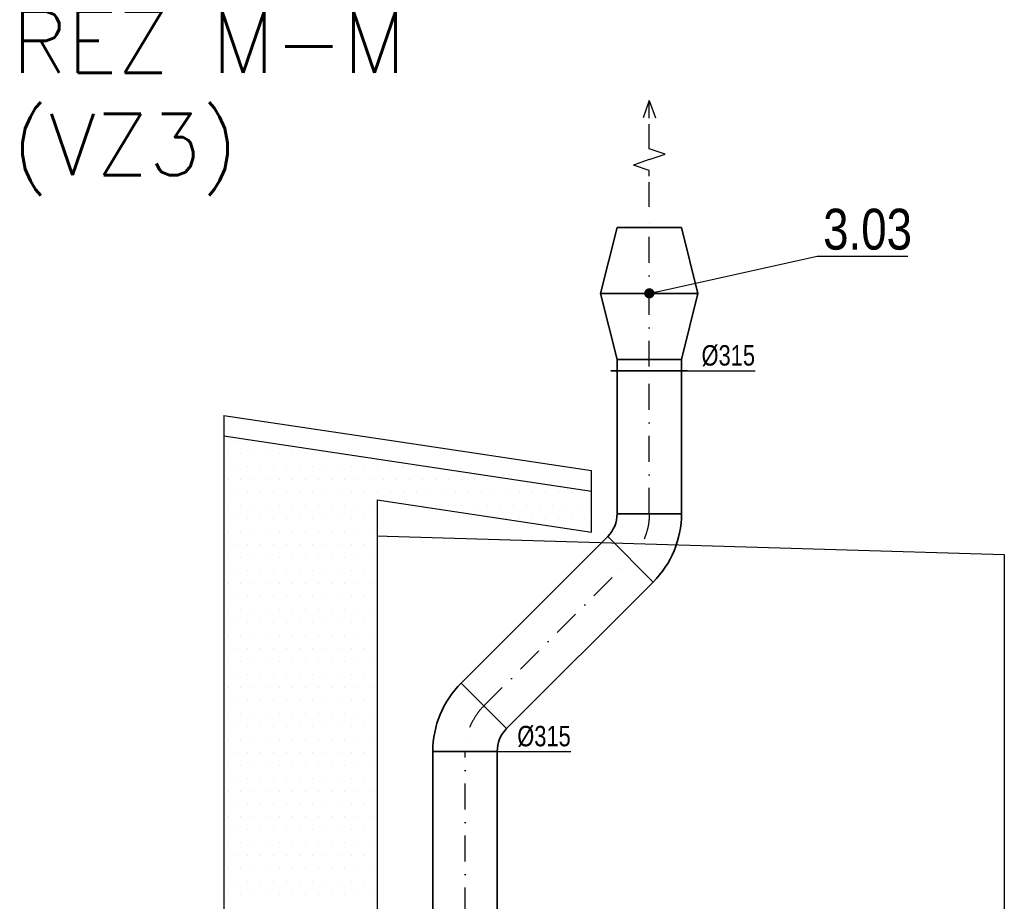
# Model space of a CAD drawing. Header units: millimetres. Extents: x 161070 to 520640, y 9197 to 248394.
# Tile 11 of 137: x 185648 to 190467, y 34672 to 38986. Entities that reach past the tile are written whole.
import ezdxf
from ezdxf.enums import TextEntityAlignment as Align

# ---------------------------------------------------------------- set-up
doc = ezdxf.new("R2010")
doc.units = ezdxf.units.MM
doc.header["$LTSCALE"] = 10
doc.linetypes.add('ACAD_ISO02W100', pattern=[15, 12, -3])
doc.linetypes.add('DASHDOT', pattern=[25.4, 12.7, -6.35, 0, -6.35])
doc.layers.add('VZT Odvod', color=5, linetype='Continuous', lineweight=35)
doc.layers.add('VZT-koty', color=4, linetype='Continuous', lineweight=25)
for name, color, linetype in [('VZT Odvod-pozice_odkaz', 7, 'Continuous'), ('VZT Odvod-pozice_text', 7, 'Continuous'), ('VZT Tepelná izolace', 3, 'ACAD_ISO02W100'), ('VZTPRIVOD', 1, 'Continuous')]:
    doc.layers.add(name, color=color, linetype=linetype)
doc.styles.add('Arial', font='arial.ttf')
doc.styles.add('SIMPLEX', font='simplex.shx', dxfattribs={"width": 0.8})
doc.styles.get("Standard").update_dxf_attribs({"font": 'ic-simplex.shx', "width": 0.8})
doc.dimstyles.new('CADKON', dxfattribs={"dimscale": 50, "dimtxt": 2.5, "dimasz": 2.5, "dimexe": 1.8, "dimexo": 5, "dimgap": 0.6, "dimtad": 1, "dimrnd": 1, "dimtxsty": 'Standard', "dimblk1": 'ARCHTICK', "dimblk2": 'ARCHTICK', "dimsah": 1, "dimcen": 2.5, "dimadec": 1, "dimazin": 2, "dimtfac": 1, "dimtdec": 4, "dimtix": 1, "dimtmove": 1, "dimatfit": 3, "dimldrblk": 'OPEN30', "dimfxl": 5, "dimtolj": 1, "dimarcsym": 0})

# ---------------------------------------------------------------- blocks, each defined once
blk = doc.blocks.new('*U3612', base_point=(0, 157.5))
at = {"color": 0, "linetype": 'ByBlock', "lineweight": -2}
for p, q in [((0, 315), (0, 0)), ((700, 315), (0, 315)), ((700, 0), (700, 315)), ((0, 0), (700, 0))]:
    blk.add_line(p, q, dxfattribs=at)
at = {"color": 40, "linetype": 'DASHDOT', "lineweight": 25}
blk.add_line((0, 157.5), (700, 157.5), dxfattribs=at)
blk = doc.blocks.new('*U3615', base_point=(100.000029, 76.999998))
at = {"color": 0, "linetype": 'ByBlock', "lineweight": -2}
for p, q in [((278.000029, 76.999998), (304.513255, 153.999998)), ((331.026481, 76.999998), (304.513255, 153.999998)), ((620.052934, 76.999998), (535.879199, 107.513298)), ((100.000029, 76.999998), (278.000029, 76.999998)), ((331.026481, 76.999998), (357.539708, -0.000002)), ((357.539708, -0.000002), (384.052934, 76.999998)), ((384.052934, 76.999998), (620.052934, 76.999998)), ((620.052934, 76.999998), (535.879199, 46.486697))]:
    blk.add_line(p, q, dxfattribs=at)
blk = doc.blocks.new('*U3616', base_point=(222.7, 222.7))
at = {"color": 0, "lineweight": -2}
for p, q in [((334.1, 334.1), (111.4, 111.4)), ((334.1, 334.1), (334.1, 334.1)), ((111.4, 111.4), (111.4, 111.4)), ((157.5, 0), (472.5, 0)), ((157.5, 0), (157.5, 0)), ((472.5, 0), (472.5, 0))]:
    blk.add_line(p, q, dxfattribs=at)
at = {"color": 40, "linetype": 'DASHDOT', "lineweight": 25}
for p, q in [((222.7, 222.7), (222.7, 222.7)), ((315, 0), (315, 0))]:
    blk.add_line(p, q, dxfattribs=at)
at = {"color": 0, "lineweight": -2}
for radius in [472.5, 157.5]:
    blk.add_arc((0, 0), radius, 0, 45, dxfattribs=at)
at = {"color": 40, "linetype": 'DASHDOT', "lineweight": 25}
blk.add_arc((0, 0), 315, 0, 45, dxfattribs=at)
blk = doc.blocks.new('*U3618', base_point=(1014.67, 157.5))
at = {"color": 0, "linetype": 'ByBlock', "lineweight": -2}
for p, q in [((0, 315), (0, 0)), ((1014.67, 315), (0, 315)), ((1014.67, 0), (1014.67, 315)), ((0, 0), (1014.67, 0))]:
    blk.add_line(p, q, dxfattribs=at)
at = {"color": 40, "linetype": 'DASHDOT', "lineweight": 25}
blk.add_line((0, 157.5), (1014.67, 157.5), dxfattribs=at)
blk = doc.blocks.new('*U3608', base_point=(222.7, 222.7))
at = {"color": 0, "lineweight": -2}
for p, q in [((334.1, 334.1), (111.4, 111.4)), ((334.1, 334.1), (334.1, 334.1)), ((111.4, 111.4), (111.4, 111.4)), ((157.5, 0), (472.5, 0)), ((157.5, 0), (157.5, 0)), ((472.5, 0), (472.5, 0))]:
    blk.add_line(p, q, dxfattribs=at)
at = {"color": 40, "linetype": 'DASHDOT', "lineweight": 25}
for p, q in [((222.7, 222.7), (222.7, 222.7)), ((315, 0), (315, 0))]:
    blk.add_line(p, q, dxfattribs=at)
at = {"color": 0, "lineweight": -2}
for radius in [472.5, 157.5]:
    blk.add_arc((0, 0), radius, 0, 45, dxfattribs=at)
at = {"color": 40, "linetype": 'DASHDOT', "lineweight": 25}
blk.add_arc((0, 0), 315, 0, 45, dxfattribs=at)
blk = doc.blocks.new('*U3642', base_point=(0, 157.5))
at = {"color": 0, "linetype": 'ByBlock', "lineweight": -2}
for p, q in [((0, 315), (0, 0)), ((6128.34, 315), (0, 315)), ((6128.34, 0), (6128.34, 315)), ((0, 0), (6128.34, 0))]:
    blk.add_line(p, q, dxfattribs=at)
at = {"color": 40, "linetype": 'DASHDOT', "lineweight": 25}
blk.add_line((0, 157.5), (6128.34, 157.5), dxfattribs=at)
blk = doc.blocks.new('*U3614', base_point=(-157.5, 0))
at = {"color": 40, "linetype": 'DASHDOT', "lineweight": 25}
blk.add_line((0, 19.9), (0, 730), dxfattribs=at)
at = {"color": 0, "linetype": 'ByBlock', "lineweight": -2}
for p, q in [((-157.5, 700), (-238.3, 378.4)), ((-157.5, 700), (157.5, 700)), ((157.5, 700), (238.3, 378.4)), ((-238.3, 378.4), (238.3, 378.4)), ((-238.3, 378.4), (-157.5, 55.3)), ((238.3, 378.4), (157.5, 55.3)), ((-157.5, 55.3), (157.5, 55.3))]:
    blk.add_line(p, q, dxfattribs=at)
for points in [[(-157.5, 55.3), (-157.5, 0), (157.5, 0), (157.5, 55.3)], [(-157.5, 0), (-187.5, 0)], [(157.5, 0), (187.5, 0)]]:
    blk.add_lwpolyline(points, dxfattribs=at)
blk = doc.blocks.new('_ArchTick')
at = {"color": 0, "const_width": 0.15}
blk.add_lwpolyline([(-0.5, -0.5), (0.5, 0.5)], dxfattribs=at)

msp = doc.modelspace()

# ---------------------------------------------------------------- linework, layer by layer
for p, q in [((186647.2, 37049.5), (186647.2, 25377.4)), ((186647.2, 37049.5), (187447.2, 36929.5)), ((186647.2, 36949.5), (188447.2, 36679.5)), ((186647.2, 36926.2), (186647.2, 36926.2)), ((186647.2, 36926.2), (186647.2, 36926.2)), ((186699.4, 36926.2), (186699.4, 36926.2)), ((186762.9, 36926.2), (186762.9, 36926.2)), ((187447.2, 36929.5), (188447.2, 36779.5)), ((186647.2, 36862.7), (186647.2, 36862.7)), ((186667.7, 36862.7), (186667.7, 36862.7)), ((186731.2, 36862.7), (186731.2, 36862.7)), ((186794.7, 36862.7), (186794.7, 36862.7)), ((186858.2, 36862.7), (186858.2, 36862.7)), ((186921.7, 36862.7), (186921.7, 36862.7)), ((186985.2, 36862.7), (186985.2, 36862.7)), ((187048.7, 36862.7), (187048.7, 36862.7)), ((187112.2, 36862.7), (187112.2, 36862.7)), ((187175.7, 36862.7), (187175.7, 36862.7)), ((186647.2, 36799.2), (186647.2, 36799.2)), ((186699.4, 36799.2), (186699.4, 36799.2)), ((186762.9, 36799.2), (186762.9, 36799.2)), ((186826.4, 36799.2), (186826.4, 36799.2)), ((186889.9, 36799.2), (186889.9, 36799.2)), ((186953.4, 36799.2), (186953.4, 36799.2)), ((187016.9, 36799.2), (187016.9, 36799.2)), ((187080.4, 36799.2), (187080.4, 36799.2)), ((187143.9, 36799.2), (187143.9, 36799.2)), ((187207.4, 36799.2), (187207.4, 36799.2)), ((187270.9, 36799.2), (187270.9, 36799.2)), ((187334.4, 36799.2), (187334.4, 36799.2)), ((187397.9, 36799.2), (187397.9, 36799.2)), ((187461.4, 36799.2), (187461.4, 36799.2)), ((187524.9, 36799.2), (187524.9, 36799.2)), ((187588.4, 36799.2), (187588.4, 36799.2)), ((188447.2, 36679.5), (188447.2, 36779.5)), ((186647.2, 36735.7), (186647.2, 36735.7)), ((186667.7, 36735.7), (186667.7, 36735.7)), ((186731.2, 36735.7), (186731.2, 36735.7)), ((186794.7, 36735.7), (186794.7, 36735.7)), ((186858.2, 36735.7), (186858.2, 36735.7)), ((186921.7, 36735.7), (186921.7, 36735.7)), ((186985.2, 36735.7), (186985.2, 36735.7)), ((187048.7, 36735.7), (187048.7, 36735.7)), ((187112.2, 36735.7), (187112.2, 36735.7)), ((187175.7, 36735.7), (187175.7, 36735.7)), ((187239.2, 36735.7), (187239.2, 36735.7)), ((187302.7, 36735.7), (187302.7, 36735.7)), ((187366.2, 36735.7), (187366.2, 36735.7)), ((187429.7, 36735.7), (187429.7, 36735.7)), ((187493.2, 36735.7), (187493.2, 36735.7)), ((187556.7, 36735.7), (187556.7, 36735.7)), ((187620.2, 36735.7), (187620.2, 36735.7)), ((187683.7, 36735.7), (187683.7, 36735.7)), ((187747.2, 36735.7), (187747.2, 36735.7)), ((187810.7, 36735.7), (187810.7, 36735.7)), ((187874.2, 36735.7), (187874.2, 36735.7)), ((187937.7, 36735.7), (187937.7, 36735.7)), ((188001.2, 36735.7), (188001.2, 36735.7)), ((188064.7, 36735.7), (188064.7, 36735.7)), ((188447.2, 36478.9), (188447.2, 36679.5)), ((186647.2, 36672.2), (186647.2, 36672.2)), ((186699.4, 36672.2), (186699.4, 36672.2)), ((186762.9, 36672.2), (186762.9, 36672.2)), ((186826.4, 36672.2), (186826.4, 36672.2)), ((186889.9, 36672.2), (186889.9, 36672.2)), ((186953.4, 36672.2), (186953.4, 36672.2)), ((187016.9, 36672.2), (187016.9, 36672.2)), ((187080.4, 36672.2), (187080.4, 36672.2)), ((187143.9, 36672.2), (187143.9, 36672.2)), ((187207.4, 36672.2), (187207.4, 36672.2)), ((187270.9, 36672.2), (187270.9, 36672.2)), ((187334.4, 36672.2), (187334.4, 36672.2)), ((187334.4, 36672.2), (187334.4, 36672.2)), ((187397.2, 36636.4), (187397.2, 25377.4)), ((187397.2, 36636.4), (188447.2, 36478.9)), ((187397.9, 36672.2), (187397.9, 36672.2)), ((187461.4, 36672.2), (187461.4, 36672.2)), ((187524.9, 36672.2), (187524.9, 36672.2)), ((187588.4, 36672.2), (187588.4, 36672.2)), ((187651.9, 36672.2), (187651.9, 36672.2)), ((187715.4, 36672.2), (187715.4, 36672.2)), ((187778.9, 36672.2), (187778.9, 36672.2)), ((187842.4, 36672.2), (187842.4, 36672.2)), ((187905.9, 36672.2), (187905.9, 36672.2)), ((187969.4, 36672.2), (187969.4, 36672.2)), ((188032.9, 36672.2), (188032.9, 36672.2)), ((188096.4, 36672.2), (188096.4, 36672.2)), ((188159.9, 36672.2), (188159.9, 36672.2)), ((188223.4, 36672.2), (188223.4, 36672.2)), ((188286.9, 36672.2), (188286.9, 36672.2)), ((188350.4, 36672.2), (188350.4, 36672.2)), ((188413.9, 36672.2), (188413.9, 36672.2)), ((186647.2, 36608.7), (186647.2, 36608.7)), ((186667.7, 36608.7), (186667.7, 36608.7)), ((186731.2, 36608.7), (186731.2, 36608.7)), ((186794.7, 36608.7), (186794.7, 36608.7)), ((186858.2, 36608.7), (186858.2, 36608.7)), ((186921.7, 36608.7), (186921.7, 36608.7)), ((186985.2, 36608.7), (186985.2, 36608.7)), ((187048.7, 36608.7), (187048.7, 36608.7)), ((187112.2, 36608.7), (187112.2, 36608.7)), ((187175.7, 36608.7), (187175.7, 36608.7)), ((187239.2, 36608.7), (187239.2, 36608.7)), ((187302.7, 36608.7), (187302.7, 36608.7)), ((187366.2, 36608.7), (187366.2, 36608.7)), ((187581.7, 36608.7), (187581.7, 36608.7)), ((187620.2, 36608.7), (187620.2, 36608.7)), ((187683.7, 36608.7), (187683.7, 36608.7)), ((187747.2, 36608.7), (187747.2, 36608.7)), ((187810.7, 36608.7), (187810.7, 36608.7)), ((187874.2, 36608.7), (187874.2, 36608.7)), ((187937.7, 36608.7), (187937.7, 36608.7)), ((188001.2, 36608.7), (188001.2, 36608.7)), ((188064.7, 36608.7), (188064.7, 36608.7)), ((188064.7, 36608.7), (188064.7, 36608.7)), ((188128.2, 36608.7), (188128.2, 36608.7)), ((188191.7, 36608.7), (188191.7, 36608.7)), ((188255.2, 36608.7), (188255.2, 36608.7)), ((188318.7, 36608.7), (188318.7, 36608.7)), ((188382.2, 36608.7), (188382.2, 36608.7)), ((188445.7, 36608.7), (188445.7, 36608.7)), ((186647.2, 36545.2), (186647.2, 36545.2)), ((186699.4, 36545.2), (186699.4, 36545.2)), ((186762.9, 36545.2), (186762.9, 36545.2)), ((186826.4, 36545.2), (186826.4, 36545.2)), ((186889.9, 36545.2), (186889.9, 36545.2)), ((186953.4, 36545.2), (186953.4, 36545.2)), ((187016.9, 36545.2), (187016.9, 36545.2)), ((187080.4, 36545.2), (187080.4, 36545.2)), ((187143.9, 36545.2), (187143.9, 36545.2)), ((187207.4, 36545.2), (187207.4, 36545.2)), ((187270.9, 36545.2), (187270.9, 36545.2)), ((187334.4, 36545.2), (187334.4, 36545.2)), ((188005.1, 36545.2), (188005.1, 36545.2)), ((188032.9, 36545.2), (188032.9, 36545.2)), ((188096.4, 36545.2), (188096.4, 36545.2)), ((188159.9, 36545.2), (188159.9, 36545.2)), ((188223.4, 36545.2), (188223.4, 36545.2)), ((188286.9, 36545.2), (188286.9, 36545.2)), ((188350.4, 36545.2), (188350.4, 36545.2)), ((188413.9, 36545.2), (188413.9, 36545.2)), ((186647.2, 36481.7), (186647.2, 36481.7)), ((186667.7, 36481.7), (186667.7, 36481.7)), ((186731.2, 36481.7), (186731.2, 36481.7)), ((186794.7, 36481.7), (186794.7, 36481.7)), ((186858.2, 36481.7), (186858.2, 36481.7)), ((186921.7, 36481.7), (186921.7, 36481.7)), ((186985.2, 36481.7), (186985.2, 36481.7)), ((187048.7, 36481.7), (187048.7, 36481.7)), ((187112.2, 36481.7), (187112.2, 36481.7)), ((187175.7, 36481.7), (187175.7, 36481.7)), ((187239.2, 36481.7), (187239.2, 36481.7)), ((187302.7, 36481.7), (187302.7, 36481.7)), ((187366.2, 36481.7), (187366.2, 36481.7)), ((188428.4, 36481.7), (188428.4, 36481.7)), ((188445.7, 36481.7), (188445.7, 36481.7)), ((187397.2, 36460.4), (187447.2, 36458.9)), ((187447.2, 36458.9), (190467.2, 36368.3)), ((186647.2, 36418.2), (186647.2, 36418.2)), ((186699.4, 36418.2), (186699.4, 36418.2)), ((186762.9, 36418.2), (186762.9, 36418.2)), ((186826.4, 36418.2), (186826.4, 36418.2)), ((186889.9, 36418.2), (186889.9, 36418.2)), ((186953.4, 36418.2), (186953.4, 36418.2)), ((187016.9, 36418.2), (187016.9, 36418.2)), ((187080.4, 36418.2), (187080.4, 36418.2)), ((187143.9, 36418.2), (187143.9, 36418.2)), ((187207.4, 36418.2), (187207.4, 36418.2)), ((187270.9, 36418.2), (187270.9, 36418.2)), ((187334.4, 36418.2), (187334.4, 36418.2)), ((186647.2, 36354.7), (186647.2, 36354.7)), ((186667.7, 36354.7), (186667.7, 36354.7)), ((186731.2, 36354.7), (186731.2, 36354.7)), ((186794.7, 36354.7), (186794.7, 36354.7)), ((186858.2, 36354.7), (186858.2, 36354.7)), ((186921.7, 36354.7), (186921.7, 36354.7)), ((186985.2, 36354.7), (186985.2, 36354.7)), ((187048.7, 36354.7), (187048.7, 36354.7)), ((187112.2, 36354.7), (187112.2, 36354.7)), ((187175.7, 36354.7), (187175.7, 36354.7)), ((187239.2, 36354.7), (187239.2, 36354.7)), ((187302.7, 36354.7), (187302.7, 36354.7)), ((187366.2, 36354.7), (187366.2, 36354.7)), ((190467.2, 36368.3), (190467.2, 30338.7)), ((186647.2, 36291.2), (186647.2, 36291.2)), ((186699.4, 36291.2), (186699.4, 36291.2)), ((186762.9, 36291.2), (186762.9, 36291.2)), ((186826.4, 36291.2), (186826.4, 36291.2)), ((186889.9, 36291.2), (186889.9, 36291.2)), ((186953.4, 36291.2), (186953.4, 36291.2)), ((187016.9, 36291.2), (187016.9, 36291.2)), ((187080.4, 36291.2), (187080.4, 36291.2)), ((187143.9, 36291.2), (187143.9, 36291.2)), ((187207.4, 36291.2), (187207.4, 36291.2)), ((187270.9, 36291.2), (187270.9, 36291.2)), ((187334.4, 36291.2), (187334.4, 36291.2)), ((186647.2, 36227.7), (186647.2, 36227.7)), ((186667.7, 36227.7), (186667.7, 36227.7)), ((186731.2, 36227.7), (186731.2, 36227.7)), ((186794.7, 36227.7), (186794.7, 36227.7)), ((186858.2, 36227.7), (186858.2, 36227.7)), ((186921.7, 36227.7), (186921.7, 36227.7)), ((186985.2, 36227.7), (186985.2, 36227.7)), ((187048.7, 36227.7), (187048.7, 36227.7)), ((187112.2, 36227.7), (187112.2, 36227.7)), ((187175.7, 36227.7), (187175.7, 36227.7)), ((187239.2, 36227.7), (187239.2, 36227.7)), ((187239.2, 36227.7), (187239.2, 36227.7)), ((187302.7, 36227.7), (187302.7, 36227.7)), ((187366.2, 36227.7), (187366.2, 36227.7)), ((186647.2, 36164.2), (186647.2, 36164.2)), ((186699.4, 36164.2), (186699.4, 36164.2)), ((186762.9, 36164.2), (186762.9, 36164.2)), ((186826.4, 36164.2), (186826.4, 36164.2)), ((186889.9, 36164.2), (186889.9, 36164.2)), ((186953.4, 36164.2), (186953.4, 36164.2)), ((187016.9, 36164.2), (187016.9, 36164.2)), ((187080.4, 36164.2), (187080.4, 36164.2)), ((187143.9, 36164.2), (187143.9, 36164.2)), ((187207.4, 36164.2), (187207.4, 36164.2)), ((187270.9, 36164.2), (187270.9, 36164.2)), ((187334.4, 36164.2), (187334.4, 36164.2)), ((186647.2, 36100.7), (186647.2, 36100.7)), ((186667.7, 36100.7), (186667.7, 36100.7)), ((186731.2, 36100.7), (186731.2, 36100.7)), ((186794.7, 36100.7), (186794.7, 36100.7)), ((186858.2, 36100.7), (186858.2, 36100.7)), ((186921.7, 36100.7), (186921.7, 36100.7)), ((186985.2, 36100.7), (186985.2, 36100.7)), ((187048.7, 36100.7), (187048.7, 36100.7)), ((187112.2, 36100.7), (187112.2, 36100.7)), ((187175.7, 36100.7), (187175.7, 36100.7)), ((187239.2, 36100.7), (187239.2, 36100.7)), ((187302.7, 36100.7), (187302.7, 36100.7)), ((187366.2, 36100.7), (187366.2, 36100.7)), ((186647.2, 36037.2), (186647.2, 36037.2)), ((186699.4, 36037.2), (186699.4, 36037.2)), ((186762.9, 36037.2), (186762.9, 36037.2)), ((186826.4, 36037.2), (186826.4, 36037.2)), ((186889.9, 36037.2), (186889.9, 36037.2)), ((186953.4, 36037.2), (186953.4, 36037.2)), ((187016.9, 36037.2), (187016.9, 36037.2)), ((187080.4, 36037.2), (187080.4, 36037.2)), ((187143.9, 36037.2), (187143.9, 36037.2)), ((187207.4, 36037.2), (187207.4, 36037.2)), ((187270.9, 36037.2), (187270.9, 36037.2)), ((187334.4, 36037.2), (187334.4, 36037.2)), ((186647.2, 35973.7), (186647.2, 35973.7)), ((186667.7, 35973.7), (186667.7, 35973.7)), ((186731.2, 35973.7), (186731.2, 35973.7)), ((186794.7, 35973.7), (186794.7, 35973.7)), ((186858.2, 35973.7), (186858.2, 35973.7)), ((186921.7, 35973.7), (186921.7, 35973.7)), ((186985.2, 35973.7), (186985.2, 35973.7)), ((187048.7, 35973.7), (187048.7, 35973.7)), ((187112.2, 35973.7), (187112.2, 35973.7)), ((187175.7, 35973.7), (187175.7, 35973.7)), ((187239.2, 35973.7), (187239.2, 35973.7)), ((187302.7, 35973.7), (187302.7, 35973.7)), ((187366.2, 35973.7), (187366.2, 35973.7)), ((186647.2, 35910.2), (186647.2, 35910.2)), ((186699.4, 35910.2), (186699.4, 35910.2)), ((186762.9, 35910.2), (186762.9, 35910.2)), ((186826.4, 35910.2), (186826.4, 35910.2)), ((186889.9, 35910.2), (186889.9, 35910.2)), ((186953.4, 35910.2), (186953.4, 35910.2)), ((187016.9, 35910.2), (187016.9, 35910.2)), ((187080.4, 35910.2), (187080.4, 35910.2)), ((187143.9, 35910.2), (187143.9, 35910.2)), ((187207.4, 35910.2), (187207.4, 35910.2)), ((187270.9, 35910.2), (187270.9, 35910.2)), ((187334.4, 35910.2), (187334.4, 35910.2)), ((187334.4, 35910.2), (187334.4, 35910.2)), ((186647.2, 35846.7), (186647.2, 35846.7)), ((186667.7, 35846.7), (186667.7, 35846.7)), ((186731.2, 35846.7), (186731.2, 35846.7)), ((186794.7, 35846.7), (186794.7, 35846.7)), ((186858.2, 35846.7), (186858.2, 35846.7)), ((186921.7, 35846.7), (186921.7, 35846.7)), ((186985.2, 35846.7), (186985.2, 35846.7)), ((187048.7, 35846.7), (187048.7, 35846.7)), ((187112.2, 35846.7), (187112.2, 35846.7)), ((187175.7, 35846.7), (187175.7, 35846.7)), ((187239.2, 35846.7), (187239.2, 35846.7)), ((187302.7, 35846.7), (187302.7, 35846.7)), ((187366.2, 35846.7), (187366.2, 35846.7)), ((186647.2, 35783.2), (186647.2, 35783.2)), ((186699.4, 35783.2), (186699.4, 35783.2)), ((186762.9, 35783.2), (186762.9, 35783.2)), ((186826.4, 35783.2), (186826.4, 35783.2)), ((186889.9, 35783.2), (186889.9, 35783.2)), ((186953.4, 35783.2), (186953.4, 35783.2)), ((187016.9, 35783.2), (187016.9, 35783.2)), ((187080.4, 35783.2), (187080.4, 35783.2)), ((187143.9, 35783.2), (187143.9, 35783.2)), ((187207.4, 35783.2), (187207.4, 35783.2)), ((187270.9, 35783.2), (187270.9, 35783.2)), ((187334.4, 35783.2), (187334.4, 35783.2)), ((186647.2, 35719.7), (186647.2, 35719.7)), ((186667.7, 35719.7), (186667.7, 35719.7)), ((186731.2, 35719.7), (186731.2, 35719.7)), ((186794.7, 35719.7), (186794.7, 35719.7)), ((186858.2, 35719.7), (186858.2, 35719.7)), ((186921.7, 35719.7), (186921.7, 35719.7)), ((186985.2, 35719.7), (186985.2, 35719.7)), ((187048.7, 35719.7), (187048.7, 35719.7)), ((187112.2, 35719.7), (187112.2, 35719.7)), ((187175.7, 35719.7), (187175.7, 35719.7)), ((187239.2, 35719.7), (187239.2, 35719.7)), ((187302.7, 35719.7), (187302.7, 35719.7)), ((187366.2, 35719.7), (187366.2, 35719.7)), ((186647.2, 35656.2), (186647.2, 35656.2)), ((186699.4, 35656.2), (186699.4, 35656.2)), ((186762.9, 35656.2), (186762.9, 35656.2)), ((186826.4, 35656.2), (186826.4, 35656.2)), ((186889.9, 35656.2), (186889.9, 35656.2)), ((186953.4, 35656.2), (186953.4, 35656.2)), ((187016.9, 35656.2), (187016.9, 35656.2)), ((187080.4, 35656.2), (187080.4, 35656.2)), ((187143.9, 35656.2), (187143.9, 35656.2)), ((187207.4, 35656.2), (187207.4, 35656.2)), ((187270.9, 35656.2), (187270.9, 35656.2)), ((187334.4, 35656.2), (187334.4, 35656.2)), ((186647.2, 35592.7), (186647.2, 35592.7)), ((186667.7, 35592.7), (186667.7, 35592.7)), ((186731.2, 35592.7), (186731.2, 35592.7)), ((186794.7, 35592.7), (186794.7, 35592.7)), ((186858.2, 35592.7), (186858.2, 35592.7)), ((186921.7, 35592.7), (186921.7, 35592.7)), ((186985.2, 35592.7), (186985.2, 35592.7)), ((187048.7, 35592.7), (187048.7, 35592.7)), ((187112.2, 35592.7), (187112.2, 35592.7)), ((187175.7, 35592.7), (187175.7, 35592.7)), ((187239.2, 35592.7), (187239.2, 35592.7)), ((187302.7, 35592.7), (187302.7, 35592.7)), ((187366.2, 35592.7), (187366.2, 35592.7)), ((186647.2, 35529.2), (186647.2, 35529.2)), ((186647.2, 35529.2), (186647.2, 35529.2)), ((186699.4, 35529.2), (186699.4, 35529.2)), ((186762.9, 35529.2), (186762.9, 35529.2)), ((186826.4, 35529.2), (186826.4, 35529.2)), ((186889.9, 35529.2), (186889.9, 35529.2)), ((186953.4, 35529.2), (186953.4, 35529.2)), ((187016.9, 35529.2), (187016.9, 35529.2)), ((187080.4, 35529.2), (187080.4, 35529.2)), ((187143.9, 35529.2), (187143.9, 35529.2)), ((187207.4, 35529.2), (187207.4, 35529.2)), ((187270.9, 35529.2), (187270.9, 35529.2)), ((187334.4, 35529.2), (187334.4, 35529.2)), ((186647.2, 35465.7), (186647.2, 35465.7)), ((186667.7, 35465.7), (186667.7, 35465.7)), ((186731.2, 35465.7), (186731.2, 35465.7)), ((186794.7, 35465.7), (186794.7, 35465.7)), ((186858.2, 35465.7), (186858.2, 35465.7)), ((186921.7, 35465.7), (186921.7, 35465.7)), ((186985.2, 35465.7), (186985.2, 35465.7)), ((187048.7, 35465.7), (187048.7, 35465.7)), ((187112.2, 35465.7), (187112.2, 35465.7)), ((187175.7, 35465.7), (187175.7, 35465.7)), ((187239.2, 35465.7), (187239.2, 35465.7)), ((187302.7, 35465.7), (187302.7, 35465.7)), ((187366.2, 35465.7), (187366.2, 35465.7)), ((186647.2, 35402.2), (186647.2, 35402.2)), ((186699.4, 35402.2), (186699.4, 35402.2)), ((186762.9, 35402.2), (186762.9, 35402.2)), ((186826.4, 35402.2), (186826.4, 35402.2)), ((186889.9, 35402.2), (186889.9, 35402.2)), ((186953.4, 35402.2), (186953.4, 35402.2)), ((187016.9, 35402.2), (187016.9, 35402.2)), ((187080.4, 35402.2), (187080.4, 35402.2)), ((187143.9, 35402.2), (187143.9, 35402.2)), ((187207.4, 35402.2), (187207.4, 35402.2)), ((187270.9, 35402.2), (187270.9, 35402.2)), ((187334.4, 35402.2), (187334.4, 35402.2)), ((186647.2, 35338.7), (186647.2, 35338.7)), ((186667.7, 35338.7), (186667.7, 35338.7)), ((186731.2, 35338.7), (186731.2, 35338.7)), ((186794.7, 35338.7), (186794.7, 35338.7)), ((186858.2, 35338.7), (186858.2, 35338.7)), ((186921.7, 35338.7), (186921.7, 35338.7)), ((186985.2, 35338.7), (186985.2, 35338.7)), ((187048.7, 35338.7), (187048.7, 35338.7)), ((187112.2, 35338.7), (187112.2, 35338.7)), ((187175.7, 35338.7), (187175.7, 35338.7)), ((187239.2, 35338.7), (187239.2, 35338.7)), ((187302.7, 35338.7), (187302.7, 35338.7)), ((187366.2, 35338.7), (187366.2, 35338.7)), ((186647.2, 35275.2), (186647.2, 35275.2)), ((186699.4, 35275.2), (186699.4, 35275.2)), ((186762.9, 35275.2), (186762.9, 35275.2)), ((186826.4, 35275.2), (186826.4, 35275.2)), ((186889.9, 35275.2), (186889.9, 35275.2)), ((186953.4, 35275.2), (186953.4, 35275.2)), ((187016.9, 35275.2), (187016.9, 35275.2)), ((187080.4, 35275.2), (187080.4, 35275.2)), ((187143.9, 35275.2), (187143.9, 35275.2)), ((187207.4, 35275.2), (187207.4, 35275.2)), ((187270.9, 35275.2), (187270.9, 35275.2)), ((187334.4, 35275.2), (187334.4, 35275.2)), ((186647.2, 35211.7), (186647.2, 35211.7)), ((186667.7, 35211.7), (186667.7, 35211.7)), ((186731.2, 35211.7), (186731.2, 35211.7)), ((186731.2, 35211.7), (186731.2, 35211.7)), ((186794.7, 35211.7), (186794.7, 35211.7)), ((186858.2, 35211.7), (186858.2, 35211.7)), ((186921.7, 35211.7), (186921.7, 35211.7)), ((186985.2, 35211.7), (186985.2, 35211.7)), ((187048.7, 35211.7), (187048.7, 35211.7)), ((187112.2, 35211.7), (187112.2, 35211.7)), ((187175.7, 35211.7), (187175.7, 35211.7)), ((187239.2, 35211.7), (187239.2, 35211.7)), ((187302.7, 35211.7), (187302.7, 35211.7)), ((187366.2, 35211.7), (187366.2, 35211.7)), ((186647.2, 35148.2), (186647.2, 35148.2)), ((186699.4, 35148.2), (186699.4, 35148.2)), ((186762.9, 35148.2), (186762.9, 35148.2)), ((186826.4, 35148.2), (186826.4, 35148.2)), ((186889.9, 35148.2), (186889.9, 35148.2)), ((186953.4, 35148.2), (186953.4, 35148.2)), ((187016.9, 35148.2), (187016.9, 35148.2)), ((187080.4, 35148.2), (187080.4, 35148.2)), ((187143.9, 35148.2), (187143.9, 35148.2)), ((187207.4, 35148.2), (187207.4, 35148.2)), ((187270.9, 35148.2), (187270.9, 35148.2)), ((187334.4, 35148.2), (187334.4, 35148.2)), ((186647.2, 35084.7), (186647.2, 35084.7)), ((186667.7, 35084.7), (186667.7, 35084.7)), ((186731.2, 35084.7), (186731.2, 35084.7)), ((186794.7, 35084.7), (186794.7, 35084.7)), ((186858.2, 35084.7), (186858.2, 35084.7)), ((186921.7, 35084.7), (186921.7, 35084.7)), ((186985.2, 35084.7), (186985.2, 35084.7)), ((187048.7, 35084.7), (187048.7, 35084.7)), ((187112.2, 35084.7), (187112.2, 35084.7)), ((187175.7, 35084.7), (187175.7, 35084.7)), ((187239.2, 35084.7), (187239.2, 35084.7)), ((187302.7, 35084.7), (187302.7, 35084.7)), ((187366.2, 35084.7), (187366.2, 35084.7)), ((186647.2, 35021.2), (186647.2, 35021.2)), ((186699.4, 35021.2), (186699.4, 35021.2)), ((186762.9, 35021.2), (186762.9, 35021.2)), ((186826.4, 35021.2), (186826.4, 35021.2)), ((186889.9, 35021.2), (186889.9, 35021.2)), ((186953.4, 35021.2), (186953.4, 35021.2)), ((187016.9, 35021.2), (187016.9, 35021.2)), ((187080.4, 35021.2), (187080.4, 35021.2)), ((187143.9, 35021.2), (187143.9, 35021.2)), ((187207.4, 35021.2), (187207.4, 35021.2)), ((187270.9, 35021.2), (187270.9, 35021.2)), ((187334.4, 35021.2), (187334.4, 35021.2)), ((186647.2, 34957.7), (186647.2, 34957.7)), ((186667.7, 34957.7), (186667.7, 34957.7)), ((186731.2, 34957.7), (186731.2, 34957.7)), ((186794.7, 34957.7), (186794.7, 34957.7)), ((186858.2, 34957.7), (186858.2, 34957.7)), ((186921.7, 34957.7), (186921.7, 34957.7)), ((186985.2, 34957.7), (186985.2, 34957.7)), ((187048.7, 34957.7), (187048.7, 34957.7)), ((187112.2, 34957.7), (187112.2, 34957.7)), ((187175.7, 34957.7), (187175.7, 34957.7)), ((187239.2, 34957.7), (187239.2, 34957.7)), ((187302.7, 34957.7), (187302.7, 34957.7)), ((187366.2, 34957.7), (187366.2, 34957.7)), ((186647.2, 34894.2), (186647.2, 34894.2)), ((186699.4, 34894.2), (186699.4, 34894.2)), ((186762.9, 34894.2), (186762.9, 34894.2)), ((186826.4, 34894.2), (186826.4, 34894.2)), ((186826.4, 34894.2), (186826.4, 34894.2)), ((186889.9, 34894.2), (186889.9, 34894.2)), ((186953.4, 34894.2), (186953.4, 34894.2)), ((187016.9, 34894.2), (187016.9, 34894.2)), ((187080.4, 34894.2), (187080.4, 34894.2)), ((187143.9, 34894.2), (187143.9, 34894.2)), ((187207.4, 34894.2), (187207.4, 34894.2)), ((187270.9, 34894.2), (187270.9, 34894.2)), ((187334.4, 34894.2), (187334.4, 34894.2)), ((186647.2, 34830.7), (186647.2, 34830.7)), ((186667.7, 34830.7), (186667.7, 34830.7)), ((186731.2, 34830.7), (186731.2, 34830.7)), ((186794.7, 34830.7), (186794.7, 34830.7)), ((186858.2, 34830.7), (186858.2, 34830.7)), ((186921.7, 34830.7), (186921.7, 34830.7)), ((186985.2, 34830.7), (186985.2, 34830.7)), ((187048.7, 34830.7), (187048.7, 34830.7)), ((187112.2, 34830.7), (187112.2, 34830.7)), ((187175.7, 34830.7), (187175.7, 34830.7)), ((187239.2, 34830.7), (187239.2, 34830.7)), ((187302.7, 34830.7), (187302.7, 34830.7)), ((187366.2, 34830.7), (187366.2, 34830.7)), ((186647.2, 34767.2), (186647.2, 34767.2)), ((186699.4, 34767.2), (186699.4, 34767.2)), ((186762.9, 34767.2), (186762.9, 34767.2)), ((186826.4, 34767.2), (186826.4, 34767.2)), ((186889.9, 34767.2), (186889.9, 34767.2)), ((186953.4, 34767.2), (186953.4, 34767.2)), ((187016.9, 34767.2), (187016.9, 34767.2)), ((187080.4, 34767.2), (187080.4, 34767.2)), ((187143.9, 34767.2), (187143.9, 34767.2)), ((187207.4, 34767.2), (187207.4, 34767.2)), ((187270.9, 34767.2), (187270.9, 34767.2)), ((187334.4, 34767.2), (187334.4, 34767.2)), ((186647.2, 34703.7), (186647.2, 34703.7)), ((186667.7, 34703.7), (186667.7, 34703.7)), ((186731.2, 34703.7), (186731.2, 34703.7)), ((186794.7, 34703.7), (186794.7, 34703.7)), ((186858.2, 34703.7), (186858.2, 34703.7)), ((186921.7, 34703.7), (186921.7, 34703.7)), ((186985.2, 34703.7), (186985.2, 34703.7)), ((187048.7, 34703.7), (187048.7, 34703.7)), ((187112.2, 34703.7), (187112.2, 34703.7)), ((187175.7, 34703.7), (187175.7, 34703.7)), ((187239.2, 34703.7), (187239.2, 34703.7)), ((187302.7, 34703.7), (187302.7, 34703.7)), ((187366.2, 34703.7), (187366.2, 34703.7))]:
    msp.add_line(p, q)
at = {"layer": 'VZT-koty'}
for p, q in [((188887.1, 37268.5), (189247.1, 37268.5)), ((187985.1, 35405.5), (188345.1, 35405.5))]:
    msp.add_line(p, q, dxfattribs=at)

# ---------------------------------------------------------------- block references
at = {"layer": 'VZT Odvod'}
for name, p, rotation in [('*U3614', (188572.1, 37268.5), 359.9999999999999), ('*U3612', (188729.6, 36568.5), 90), ('*U3618', (188637.3, 36345.7), 45.00000000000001), ('*U3616', (187827.6, 35405.5), 135), ('*U3642', (187827.6, 29277.2), 90)]:
    msp.add_blockref(name, p, dxfattribs=dict(at, rotation=rotation))
at = {"layer": 'VZT Odvod', "xscale": -1, "rotation": 180}
msp.add_blockref('*U3608', (188637.3, 36345.7), dxfattribs=at)
at = {"layer": 'VZT Tepelná izolace', "rotation": 90}
msp.add_blockref('*U3615', (188729.6, 38070.4), dxfattribs=at)

# ---------------------------------------------------------------- texts
at = {"layer": 'VZT Odvod-pozice_text', "color": 210, "insert": (189580.5, 37858.1), "char_height": 200, "attachment_point": 7, "style": 'Arial'}
msp.add_mtext('\\W0.8\\H200.0\\C210;3.03', dxfattribs=at)
at = {"layer": 'VZT-koty', "width": 0.8}
for p in [(189247.1, 37293.5), (188345.1, 35430.5)]:
    msp.add_text('%%c315', height=100, dxfattribs=at).set_placement(p, align=Align.RIGHT)
at = {"layer": 'VZTPRIVOD', "insert": (185610.4, 38125.8), "char_height": 300, "width": 2432.533, "attachment_point": 7, "style": 'SIMPLEX'}
msp.add_mtext('{\\W1;ŘEZ M-M (VZ3)}', dxfattribs=at)

# ---------------------------------------------------------------- leaders
at = {"layer": 'VZT Odvod-pozice_odkaz', "color": 102, "annotation_type": 0, "has_hookline": 1, "hookline_direction": 0, "text_width": 415}
msp.add_leader([(188729.6, 37646.9), (189550.5, 37828.1)], dimstyle='CADKON', override={"dimscale": 50, "dimasz": 1, "dimgap": 0.6, "dimldrblk": 'Dot'}, dxfattribs=at)

doc.saveas('drawing.dxf')
